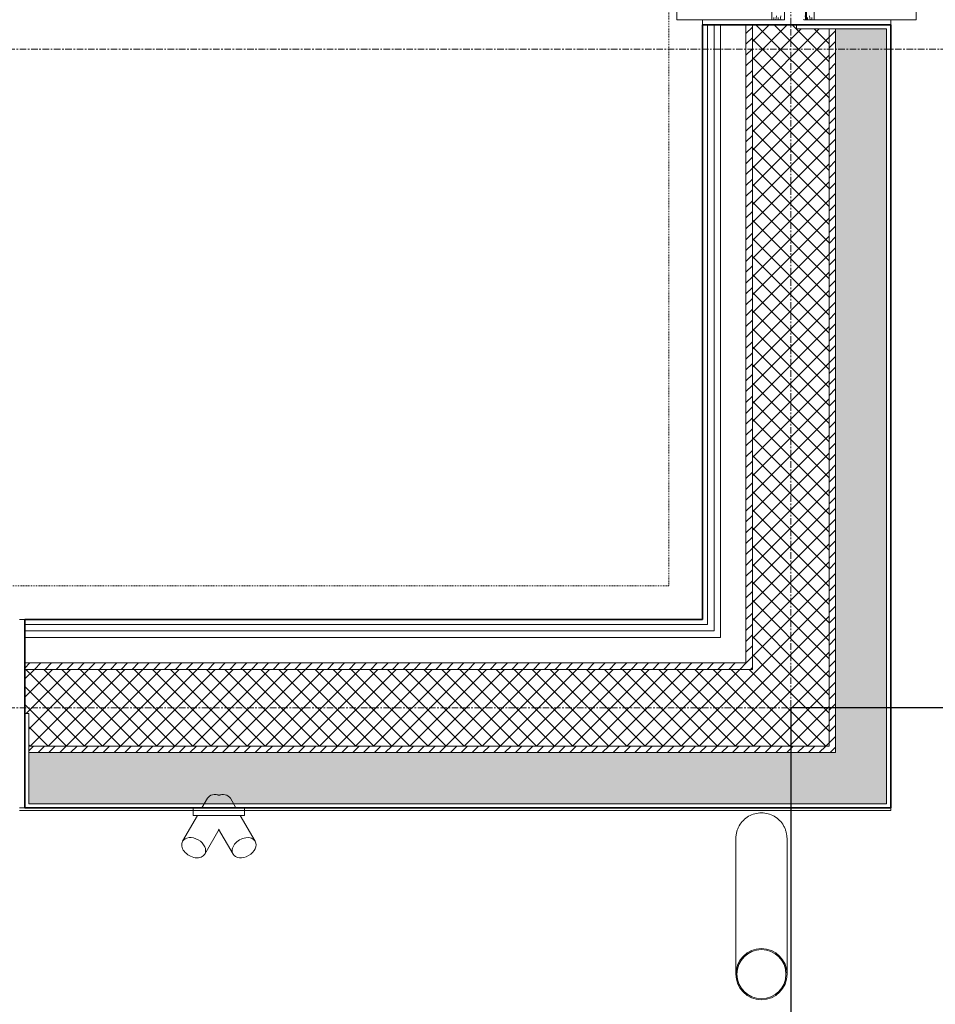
# Model space of a CAD drawing. Header units: millimetres. Extents: x -37728 to 44100, y 631619 to 691915.
# Tile 135 of 256: x 1715 to 3505, y 654702 to 656626. Entities that reach past the tile are written whole.
import ezdxf

# ---------------------------------------------------------------- set-up
doc = ezdxf.new("R2010")
doc.units = ezdxf.units.MM
doc.linetypes.add('__FK_przerywana', pattern=[0.32004, 0.16002, -0.16002])
doc.linetypes.add('Linia siatki', pattern=[2.2225, 1.27, -0.3175, 0.3175, -0.3175])
doc.layers.add('_help', color=31, linetype='Continuous', plot=False)
doc.layers.add('_XREF', color=7, linetype='Continuous')
for name, color, linetype, lineweight in [('A-DETL-GENF', 252, 'Continuous', 5), ('A-DETL-MBND', 252, 'Continuous', 5), ('A-FLOR', 252, 'Continuous', 5), ('A-GENM', 252, 'Continuous', 5), ('A-GLAZ', 252, 'Continuous', 5), ('A-WALL', 252, 'Continuous', 35), ('A-WALL-PATT', 252, 'Continuous', 35), ('P-PIPE', 252, 'Continuous', 5), ('S-GRID', 252, 'Continuous', 5)]:
    doc.layers.add(name, color=color, linetype=linetype, lineweight=lineweight)
pattern_1 = [(0, (-64249.1606, -65444.3874), (2.381, 1.375), [1.587, -3.175]), (120, (-64249.1606, -65444.3874), (-2.38128493, 1.374506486), [1.587, -3.175]), (60, (-64249.1606, -65444.3874), (-0.00028493, 2.749506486), [0, -3.175, 1.587, 0])]
pattern_2 = [(45, (-64249.1606, -65444.3874), (-1.060660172, 1.060660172), [])]
pattern_3 = [(45, (-64249.1606, -65444.3874), (-1.76776695, 1.76776695), []), (135, (-64249.1606, -65444.3874), (-1.76776695, -1.76776695), [])]

# ---------------------------------------------------------------- blocks, each defined once
blk = doc.blocks.new('Uchwyt na flagę - Typ 1-9009511-__-00_00 Przyziemie PB')
at = {"layer": 'A-GENM', "color": 252}
for p, q in [((10.26, -16.53), (9.19, -18.4)), ((15.81, -18.4), (14.74, -16.53)), ((7.5, -18.4), (7.5, -19.9)), ((8, -18.4), (7.5, -18.4)), ((8, -18.4), (17, -18.4)), ((17.5, -18.4), (17, -18.4)), ((17.5, -19.9), (17.5, -18.4)), ((8.32, -19.9), (5.41, -24.95)), ((7.5, -19.9), (8, -19.9)), ((17, -19.9), (8, -19.9)), ((19.59, -24.95), (16.68, -19.9)), ((17, -19.9), (17.5, -19.9)), ((9.74, -27.45), (12.56, -22.56)), ((12.45, -22.57), (15.26, -27.45))]:
    blk.add_line(p, q, dxfattribs=at)
for centre, major_axis, start_param, end_param in [((12.43, -17.78), (-2.17, 1.25), 4.974188, 6.283185), ((12.57, -17.78), (2.17, 1.25), 0, 1.308997), ((7.57, -26.2), (-2.17, 1.25), 0, 3.141593), ((7.57, -26.2), (-2.17, 1.25), 3.141593, 6.283185), ((17.43, -26.2), (2.17, 1.25), 0, 3.141593), ((17.43, -26.2), (2.17, 1.25), 3.141593, 6.283185)]:
    blk.add_ellipse(centre, major_axis=major_axis, ratio=0.707107, start_param=start_param, end_param=end_param, dxfattribs=at)
blk = doc.blocks.new('Windows_S9000-Double-Vent-Window-with-Sashbars - O3 Windows_S9000-Double-Vent-Window-with-Sashbars 2-9090604-__-00_00 Przyziemie PB')
at = {"layer": 'A-DETL-GENF', "color": 252}
for p, q in [((69, 3.4), (61.43, 3.4)), ((69, 2.62), (68.26, 2.49)), ((68.6, 3), (69, 3)), ((68.6, 2.15), (69, 2.15)), ((69, 3), (69, 3.4)), ((69, 2.15), (69, 2.62)), ((69, 1.77), (68.26, 1.64)), ((69, 1.41), (69, 1.77)), ((68.26, -3.09), (69, -3.22)), ((69, -3.6), (68.6, -3.6)), ((69, -3.22), (69, -2.86)), ((69, -4.07), (69, -3.6)), ((63.3, -4.85), (69, -4.85)), ((68.26, -3.94), (69, -4.07)), ((69, -4.45), (68.6, -4.45)), ((69, -4.85), (69, -4.45))]:
    blk.add_line(p, q, dxfattribs=at)
for centre, start, end in [((68.95, 1.41), 280, 0), ((68.95, -2.86), 360, 80)]:
    blk.add_arc(centre, 0.05, start, end, dxfattribs=at)
at = {"layer": 'A-GLAZ', "color": 252}
for p, q in [((-69, 23.35), (69, 23.35)), ((69, 23.35), (69, 1.95)), ((69, 1.95), (-69, 1.95)), ((69, 1.95), (69, 1.75)), ((-69, 1.75), (69, 1.75)), ((69, -2.4), (-69, -2.4)), ((69, -23.4), (69, -2.4)), ((-69, -23.4), (69, -23.4))]:
    blk.add_line(p, q, dxfattribs=at)
blk = doc.blocks.new('ARu Rura spustowa okrągła ___FK_04_0 - Na ziemię _φ10_-9218120-__-00_00 Przyziemie PB')
at = {"layer": 'P-PIPE', "color": 252}
for p, q in [((7.5, 50.91), (7.5, 24.4)), ((17.5, 24.4), (17.5, 50.91))]:
    blk.add_line(p, q, dxfattribs=at)
for radius, start, end in [(5, 90, 270), (5, 270, 90), (4.8, 90, 270), (4.8, 270, 90)]:
    blk.add_arc((12.5, 50.91), radius, start, end, dxfattribs=at)
for points, knots in [([(7.5, 24.4), (7.5, 24.18), (7.53, 23.75), (7.66, 23.1), (7.87, 22.48), (8.25, 21.7), (8.92, 20.82), (9.97, 20.02), (11.19, 19.51), (12.06, 19.4), (12.5, 19.4)], [0.5, 0.5, 0.5, 0.5, 0.5416667, 0.5833333, 0.625, 0.6666667, 0.75, 0.8333333, 0.9166667, 1, 1, 1, 1]), ([(12.5, 19.4), (12.94, 19.4), (13.81, 19.51), (15.03, 20.02), (16.08, 20.82), (16.75, 21.7), (17.13, 22.48), (17.34, 23.1), (17.47, 23.75), (17.5, 24.18), (17.5, 24.4)], [0, 0, 0, 0, 0.0833333, 0.1666667, 0.25, 0.3333333, 0.375, 0.4166667, 0.4583333, 0.5, 0.5, 0.5, 0.5])]:
    blk.add_open_spline(points, degree=3, knots=knots, dxfattribs=at)
blk = doc.blocks.new('A$C4e31ac75')
at = {"layer": 'A-WALL-PATT', "lineweight": 5}
h = blk.add_hatch(dxfattribs=at)
h.set_pattern_fill('FP_7', color=256, style=0, pattern_type=2)
h.set_pattern_definition(pattern_1)
h.paths.add_polyline_path([(8.75, -8.75), (18.75, -8.75), (18.75, 132.65), (8.75, 132.65), (8.75, -7.5)])
h.paths.add_polyline_path([(8.75, 274.25), (18.75, 274.25), (18.75, 510.65), (8.75, 510.65), (8.75, 314.95)])
h.paths.add_polyline_path([(8.75, 652.25), (18.75, 652.25), (18.75, 793.65), (8.75, 793.65), (8.75, 672.5)])
h = blk.add_hatch(dxfattribs=at)
h.set_pattern_fill('FP_8', color=256, style=0, pattern_type=2)
h.set_pattern_definition(pattern_2)
h.paths.add_polyline_path([(7.5, -7.5), (8.75, -7.49), (8.75, 132.65), (7.5, 132.65), (7.5, -5.02)])
h.paths.add_polyline_path([(7.5, 274.25), (8.75, 274.25), (8.75, 510.65), (7.5, 510.65), (7.5, 314.95)])
h.paths.add_polyline_path([(8.75, 652.25), (8.75, 792.4), (7.5, 792.4), (7.5, 652.25)])
h = blk.add_hatch(dxfattribs=at)
h.set_pattern_fill('FP_9', color=256, style=0, pattern_type=2)
h.set_pattern_definition(pattern_3)
h.paths.add_polyline_path([(-2.54, 7.5), (7.5, 7.5), (7.5, 132.65), (1.15, 132.65), (1.15, 133.45), (-7.5, 133.45), (-7.5, 7.5)])
h.paths.add_polyline_path([(-7.5, 273.45), (1.15, 273.45), (1.15, 274.25), (7.5, 274.25), (7.5, 510.65), (1.15, 510.65), (1.13, 511.45), (-7.5, 511.45), (-7.5, 314.95)])
h.paths.add_polyline_path([(1.15, 651.45), (1.15, 652.25), (7.5, 652.25), (7.5, 777.4), (-7.5, 777.4), (-7.5, 651.45), (1.11, 651.45)])
h = blk.add_hatch(dxfattribs=at)
h.set_pattern_fill('FP_8', color=256, style=0, pattern_type=2)
h.set_pattern_definition(pattern_2)
h.paths.add_polyline_path([(-8.75, 8.75), (-7.5, 8.76), (-7.5, 133.45), (-8.75, 133.45), (-8.75, 10.3)])
h.paths.add_polyline_path([(-7.5, 273.45), (-7.5, 511.45), (-8.75, 511.45), (-8.75, 273.45)])
h.paths.add_polyline_path([(-8.75, 651.45), (-7.5, 651.45), (-7.5, 776.15), (-8.75, 776.15), (-8.75, 672.5)])
h = blk.add_hatch(dxfattribs=at)
h.set_pattern_fill('FP_8', color=256, style=0, pattern_type=2)
h.set_pattern_definition(pattern_2)
h.paths.add_polyline_path([(-449.05, 7.5), (-289.75, 7.5), (-289.75, 8.75), (-449.05, 8.75), (-449.05, 8.47)])
h.paths.add_polyline_path([(-7.5, 7.5), (-7.5, 8.75), (-149.75, 8.75), (-149.75, 7.5), (-35.71, 7.5)])
h = blk.add_hatch(dxfattribs=at)
h.set_pattern_fill('FP_9', color=256, style=0, pattern_type=2)
h.set_pattern_definition(pattern_3)
h.paths.add_polyline_path([(7.5, -7.5), (7.5, 7.5), (-149.75, 7.5), (-149.75, -1.15), (-148.95, -1.15), (-148.95, -7.5), (-35.71, -7.5)])
h.paths.add_polyline_path([(-463.17, -7.5), (-290.55, -7.5), (-290.55, -1.15), (-289.75, -1.15), (-289.75, 7.5), (-464.05, 7.5), (-464.05, -7.5)])
h = blk.add_hatch(dxfattribs=at)
h.set_pattern_fill('FP_8', color=256, style=0, pattern_type=2)
h.set_pattern_definition(pattern_2)
h.paths.add_polyline_path([(-35.71, -8.75), (8.75, -8.75), (8.75, -7.5), (-148.95, -7.5), (-148.95, -8.75), (-83.21, -8.75)])
h.paths.add_polyline_path([(-465.3, -8.75), (-290.55, -8.75), (-290.55, -7.5), (-465.3, -7.5)])
h = blk.add_hatch(dxfattribs=at)
h.set_pattern_fill('FP_7', color=256, style=0, pattern_type=2)
h.set_pattern_definition(pattern_1)
h.paths.add_polyline_path([(11.79, -18.75), (18.75, -18.75), (18.75, -8.75), (-148.95, -8.75), (-148.95, -18.75), (-0.09, -18.75)])
h.paths.add_polyline_path([(-474.1, -18.75), (-290.55, -18.75), (-290.55, -8.75), (-475.3, -8.75), (-475.3, -18.75)])
at = {"layer": 'A-DETL-MBND', "linetype": '__FK_przerywana'}
for p, q in [((-23.85, 756.65), (-23.85, 23.85)), ((-23.85, 23.85), (-432.7, 23.85))]:
    blk.add_line(p, q, dxfattribs=at)
at = {"layer": 'A-FLOR'}
for p, q in [((19.55, -20.1), (-150.75, -20.1)), ((19.55, -19.55), (19.55, -20.1))]:
    blk.add_line(p, q, dxfattribs=at)
at = {"layer": 'A-WALL', "lineweight": 5}
for p, q in [((-17.25, 133.45), (-17.25, 134.45)), ((-16.25, 16.25), (-16.25, 133.45)), ((-15, 15), (-15, 133.45)), ((-13.75, 13.75), (-13.75, 133.45)), ((-8.75, 8.75), (-8.75, 133.45)), ((-7.5, 7.5), (-7.5, 133.45)), ((1.15, 133.45), (1.15, 132.65)), ((19.55, 134.45), (19.55, 133.45)), ((18.75, 132.65), (1.15, 132.65)), ((7.5, -7.5), (7.5, 132.65)), ((8.75, -8.75), (8.75, 132.65)), ((18.75, -18.75), (18.75, 132.65)), ((-150.75, 17.25), (-149.75, 17.25)), ((-149.75, 16.25), (-16.25, 16.25)), ((-149.75, 15), (-15, 15)), ((-149.75, 13.75), (-13.75, 13.75)), ((-149.75, 8.75), (-8.75, 8.75)), ((-149.75, 7.5), (-7.5, 7.5)), ((-148.95, -1.15), (-149.75, -1.15)), ((-148.95, -1.15), (-148.95, -18.75)), ((-148.95, -7.5), (7.5, -7.5)), ((-148.95, -8.75), (8.75, -8.75)), ((-148.95, -18.75), (18.75, -18.75)), ((-149.75, -19.55), (-150.75, -19.55))]:
    blk.add_line(p, q, dxfattribs=at)
at = {"layer": 'A-WALL'}
for p, q in [((-17.25, 133.45), (-17.25, 17.25)), ((19.55, 133.45), (-17.25, 133.45)), ((19.55, -19.55), (19.55, 133.45)), ((-17.25, 17.25), (-149.75, 17.25)), ((-149.75, 17.25), (-149.75, -19.55)), ((-149.75, -19.55), (19.55, -19.55))]:
    blk.add_line(p, q, dxfattribs=at)
at = {"layer": 'S-GRID', "linetype": 'Linia siatki'}
for p, q in [((0, 934.94), (0, -178.7)), ((-1273.08, 128.67), (156.7, 128.67)), ((-1273.08, 0), (156.7, 0))]:
    blk.add_line(p, q, dxfattribs=at)
at = {"layer": 'A-GENM'}
blk.add_blockref('Uchwyt na flagę - Typ 1-9009511-__-00_00 Przyziemie PB', (-124.3, -1.15), dxfattribs=at)
at = {"layer": 'A-GLAZ', "rotation": 270}
blk.add_blockref('Windows_S9000-Double-Vent-Window-with-Sashbars - O3 Windows_S9000-Double-Vent-Window-with-Sashbars 2-9090604-__-00_00 Przyziemie PB', (1.15, 203.45), dxfattribs=at)
at = {"layer": 'P-PIPE', "rotation": 180}
blk.add_blockref('ARu Rura spustowa okrągła ___FK_04_0 - Na ziemię _φ10_-9218120-__-00_00 Przyziemie PB', (6.77, -1.15), dxfattribs=at)

msp = doc.modelspace()

# ---------------------------------------------------------------- block references
at = {"layer": '_XREF', "xscale": 10, "yscale": 10, "zscale": 10}
msp.add_blockref('A$C4e31ac75', (3222.8, 655281.1), dxfattribs=at)

# ---------------------------------------------------------------- next in the draw order: linework, layer by layer
at = {"layer": '_help'}
msp.add_lwpolyline([(4789.9, 655281.1), (3222.8, 655281.1), (3222.8, 653489.1)], dxfattribs=at)

doc.saveas('drawing.dxf')
